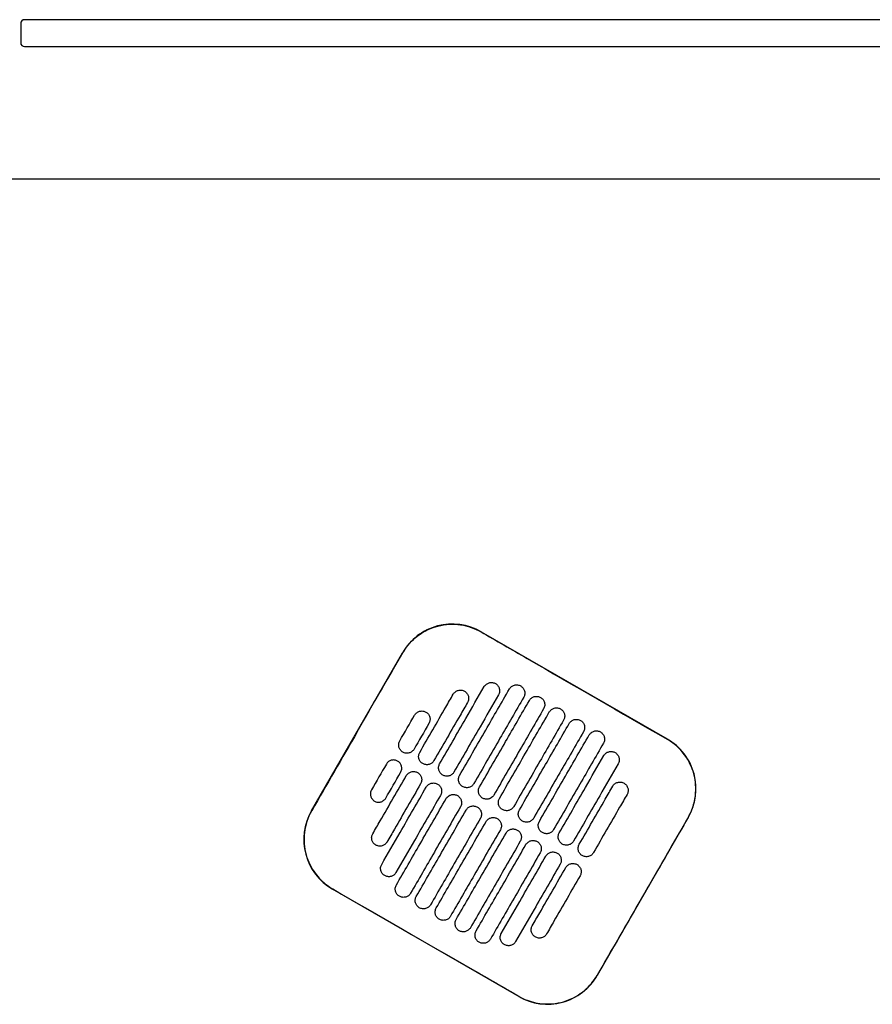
# Model space of a CAD drawing. Header units: metres. Extents: x 15.2 to 54.2, y -39.7 to 1.1.
# Tile 77 of 256: x 25.341 to 25.785, y -30.301 to -29.788. Entities that reach past the tile are written whole.
import ezdxf

# ---------------------------------------------------------------- set-up
doc = ezdxf.new("R2010")
doc.units = ezdxf.units.M
doc.header["$MEASUREMENT"] = 0
doc.layers.add('2D', color=252, linetype='Continuous')

# ---------------------------------------------------------------- blocks, each defined once
blk = doc.blocks.new('2D_QYOS_200')
for p, q in [((0.58098, 0.00122), (0.58098, -0.00878)), ((1.46698, 0.00322), (0.58298, 0.00322)), ((0.58298, -0.01078), (1.46698, -0.01078)), ((1.97049, -0.08), (0.0795, -0.08)), ((0.82105, -0.31597), (0.91807, -0.37192)), ((0.73261, -0.40926), (0.78008, -0.32697)), ((0.92907, -0.4129), (0.88161, -0.49519)), ((0.84064, -0.50619), (0.74361, -0.45024))]:
    blk.add_line(p, q)
for centre, radius, start, end in [((0.58298, 0.00122), 0.002, 90, 180), ((0.58298, -0.00878), 0.002, 180, 270), ((0.80606, -0.34196), 0.03, 60.027, 150.027), ((0.90308, -0.39791), 0.03, 330.027, 60.027), ((0.7586, -0.42425), 0.03, 150.027, 240.027), ((0.85562, -0.48021), 0.03, 240.027, 330.027)]:
    blk.add_arc(centre, radius, start, end)
for points, knots in [([(0.78017, -0.32702), (0.78055, -0.32636), (0.78096, -0.32572), (0.78339, -0.32215), (0.78591, -0.3196), (0.79176, -0.31546), (0.79505, -0.31393), (0.80241, -0.31202), (0.80643, -0.3118), (0.81412, -0.31292), (0.81772, -0.31417), (0.821, -0.31606)], [-8.20809, -8.20809, -8.20809, -8.20809, -7.978943, -7.978943, -6.912231, -6.912231, -5.830065, -5.830065, -4.632711, -4.632711, -3.498654, -3.498654, -3.498654, -3.498654]), ([(0.821, -0.31606), (0.82889, -0.32062), (0.83709, -0.32535), (0.8694, -0.34399), (0.89371, -0.35801), (0.91802, -0.37202)], [-3.18138, -3.18138, -3.18138, -3.18138, -2.673929, -2.673929, -1.133377, -1.133377, -1.133377, -1.133377]), ([(0.75645, -0.36818), (0.75739, -0.36655), (0.75832, -0.36493), (0.76727, -0.34941), (0.77384, -0.33801), (0.78017, -0.32702)], [-12.071476, -12.071476, -12.071476, -12.071476, -11.509189, -11.509189, -6.696301, -6.696301, -6.696301, -6.696301]), ([(0.82266, -0.3446), (0.82291, -0.34417), (0.82327, -0.34371), (0.82422, -0.34299), (0.82472, -0.34275), (0.82579, -0.34245), (0.82637, -0.34241), (0.82756, -0.34257), (0.82811, -0.34278), (0.82853, -0.34303)], [-0.5514248, -0.5514248, -0.5514248, -0.5514248, -0.4031161, -0.4031161, -0.2776965, -0.2776965, -0.1471644, -0.1471644, 0, 0, 0, 0]), ([(0.82853, -0.34303), (0.82896, -0.34327), (0.82942, -0.34364), (0.83015, -0.34459), (0.83039, -0.34509), (0.83068, -0.34616), (0.83073, -0.34673), (0.83057, -0.34792), (0.83036, -0.34847), (0.83011, -0.34889)], [-0.5553003, -0.5553003, -0.5553003, -0.5553003, -0.4045497, -0.4045497, -0.2782639, -0.2782639, -0.1472208, -0.1472208, 0, 0, 0, 0]), ([(0.83581, -0.34583), (0.83605, -0.34541), (0.83642, -0.34494), (0.83737, -0.34422), (0.83786, -0.34398), (0.83893, -0.34368), (0.83951, -0.34364), (0.84071, -0.3438), (0.84125, -0.34401), (0.84168, -0.34426)], [-0.5514378, -0.5514378, -0.5514378, -0.5514378, -0.4031217, -0.4031217, -0.2776979, -0.2776979, -0.1471642, -0.1471642, 0, 0, 0, 0]), ([(0.78903, -0.37889), (0.79357, -0.37102), (0.79811, -0.36315), (0.80394, -0.35304), (0.80523, -0.3508), (0.80652, -0.34856)], [0.699452, 0.699452, 0.699452, 0.699452, 3.425217, 3.425217, 4.200582, 4.200582, 4.200582, 4.200582]), ([(0.79943, -0.38489), (0.80397, -0.37702), (0.80851, -0.36915), (0.81625, -0.35572), (0.81946, -0.35016), (0.82266, -0.3446)], [0.699452, 0.699452, 0.699452, 0.699452, 3.42526, 3.42526, 5.350619, 5.350619, 5.350619, 5.350619]), ([(0.80652, -0.34856), (0.80677, -0.34814), (0.80713, -0.34768), (0.80808, -0.34696), (0.80858, -0.34671), (0.80965, -0.34642), (0.81023, -0.34638), (0.81142, -0.34653), (0.81197, -0.34675), (0.81239, -0.34699)], [-0.5513875, -0.5513875, -0.5513875, -0.5513875, -0.4031047, -0.4031047, -0.2776919, -0.2776919, -0.1471638, -0.1471638, 0, 0, 0, 0]), ([(0.83011, -0.34889), (0.82691, -0.35445), (0.8237, -0.36001), (0.81596, -0.37344), (0.81142, -0.38131), (0.80688, -0.38918)], [1.499949, 1.499949, 1.499949, 1.499949, 3.425284, 3.425284, 6.151116, 6.151116, 6.151116, 6.151116]), ([(0.80982, -0.39088), (0.81436, -0.38301), (0.8189, -0.37514), (0.82756, -0.36012), (0.83168, -0.35298), (0.83581, -0.34583)], [0.699452, 0.699452, 0.699452, 0.699452, 3.425292, 3.425292, 5.900643, 5.900643, 5.900643, 5.900643]), ([(0.81239, -0.34699), (0.81282, -0.34724), (0.81328, -0.3476), (0.81401, -0.34856), (0.81425, -0.34906), (0.81454, -0.35013), (0.81458, -0.3507), (0.81443, -0.35189), (0.81422, -0.35244), (0.81397, -0.35286)], [-0.5553353, -0.5553353, -0.5553353, -0.5553353, -0.4045593, -0.4045593, -0.278267, -0.278267, -0.1472205, -0.1472205, 0, 0, 0, 0]), ([(0.84168, -0.34426), (0.8421, -0.3445), (0.84257, -0.34487), (0.84329, -0.34582), (0.84353, -0.34632), (0.84383, -0.34739), (0.84387, -0.34796), (0.84372, -0.34916), (0.8435, -0.3497), (0.84326, -0.35012)], [-0.5552876, -0.5552876, -0.5552876, -0.5552876, -0.4045446, -0.4045446, -0.2782629, -0.2782629, -0.1472212, -0.1472212, 0, 0, 0, 0]), ([(0.81397, -0.35286), (0.81268, -0.3551), (0.81139, -0.35734), (0.80556, -0.36745), (0.80102, -0.37532), (0.79648, -0.38319)], [2.649916, 2.649916, 2.649916, 2.649916, 3.425249, 3.425249, 6.151046, 6.151046, 6.151046, 6.151046]), ([(0.84326, -0.35012), (0.83913, -0.35727), (0.83501, -0.36442), (0.82635, -0.37944), (0.82181, -0.38731), (0.81727, -0.39518)], [0.949973, 0.949973, 0.949973, 0.949973, 3.425307, 3.425307, 6.151164, 6.151164, 6.151164, 6.151164]), ([(0.82022, -0.39688), (0.82476, -0.38901), (0.8293, -0.38114), (0.83796, -0.36612), (0.84208, -0.35897), (0.8462, -0.35182)], [0.699452, 0.699452, 0.699452, 0.699452, 3.425313, 3.425313, 5.900643, 5.900643, 5.900643, 5.900643]), ([(0.8462, -0.35182), (0.84645, -0.3514), (0.84681, -0.35094), (0.84776, -0.35022), (0.84826, -0.34997), (0.84933, -0.34968), (0.84991, -0.34964), (0.8511, -0.34979), (0.85165, -0.35001), (0.85207, -0.35025)], [-0.5514274, -0.5514274, -0.5514274, -0.5514274, -0.4031209, -0.4031209, -0.2776962, -0.2776962, -0.1471634, -0.1471634, 0, 0, 0, 0]), ([(0.85207, -0.35025), (0.85249, -0.3505), (0.85296, -0.35086), (0.85368, -0.35182), (0.85393, -0.35231), (0.85422, -0.35339), (0.85426, -0.35396), (0.85411, -0.35515), (0.8539, -0.35569), (0.85365, -0.35612)], [-0.5552953, -0.5552953, -0.5552953, -0.5552953, -0.4045437, -0.4045437, -0.2782634, -0.2782634, -0.1472215, -0.1472215, 0, 0, 0, 0]), ([(0.78639, -0.35946), (0.78663, -0.35904), (0.787, -0.35858), (0.78794, -0.35786), (0.78844, -0.35761), (0.78951, -0.35732), (0.79009, -0.35728), (0.79129, -0.35743), (0.79183, -0.35764), (0.79226, -0.35789)], [-0.5513269, -0.5513269, -0.5513269, -0.5513269, -0.4030891, -0.4030891, -0.2776846, -0.2776846, -0.1471626, -0.1471626, 0, 0, 0, 0]), ([(0.79226, -0.35789), (0.79268, -0.35813), (0.79315, -0.3585), (0.79387, -0.35946), (0.79411, -0.35995), (0.79441, -0.36102), (0.79445, -0.3616), (0.79429, -0.36279), (0.79408, -0.36333), (0.79384, -0.36376)], [-0.5553938, -0.5553938, -0.5553938, -0.5553938, -0.4045733, -0.4045733, -0.2782728, -0.2782728, -0.147221, -0.147221, 0, 0, 0, 0]), ([(0.85365, -0.35612), (0.84953, -0.36327), (0.84541, -0.37041), (0.83675, -0.38543), (0.83221, -0.3933), (0.82767, -0.40117)], [0.949998, 0.949998, 0.949998, 0.949998, 3.42532, 3.42532, 6.151189, 6.151189, 6.151189, 6.151189]), ([(0.83061, -0.40287), (0.83515, -0.395), (0.83969, -0.38713), (0.84835, -0.37211), (0.85247, -0.36497), (0.8566, -0.35782)], [0.699452, 0.699452, 0.699452, 0.699452, 3.425322, 3.425322, 5.900643, 5.900643, 5.900643, 5.900643]), ([(0.8566, -0.35782), (0.85684, -0.3574), (0.85721, -0.35693), (0.85816, -0.35621), (0.85865, -0.35597), (0.85972, -0.35567), (0.8603, -0.35563), (0.8615, -0.35579), (0.86204, -0.356), (0.86247, -0.35625)], [-0.5514139, -0.5514139, -0.5514139, -0.5514139, -0.4031194, -0.4031194, -0.2776944, -0.2776944, -0.1471626, -0.1471626, 0, 0, 0, 0]), ([(0.86247, -0.35625), (0.86289, -0.35649), (0.86336, -0.35686), (0.86408, -0.35781), (0.86432, -0.35831), (0.86462, -0.35938), (0.86466, -0.35995), (0.86451, -0.36115), (0.86429, -0.36169), (0.86405, -0.36211)], [-0.5553076, -0.5553076, -0.5553076, -0.5553076, -0.4045445, -0.4045445, -0.2782646, -0.2782646, -0.1472219, -0.1472219, 0, 0, 0, 0]), ([(0.86405, -0.36211), (0.85992, -0.36926), (0.8558, -0.37641), (0.84714, -0.39143), (0.8426, -0.3993), (0.83806, -0.40717)], [0.950001, 0.950001, 0.950001, 0.950001, 3.425322, 3.425322, 6.151192, 6.151192, 6.151192, 6.151192]), ([(0.84101, -0.40887), (0.84555, -0.401), (0.85009, -0.39313), (0.85875, -0.37811), (0.86287, -0.37096), (0.86699, -0.36381)], [0.699452, 0.699452, 0.699452, 0.699452, 3.425321, 3.425321, 5.900643, 5.900643, 5.900643, 5.900643]), ([(0.86699, -0.36381), (0.86724, -0.36339), (0.8676, -0.36293), (0.86855, -0.36221), (0.86905, -0.36196), (0.87012, -0.36167), (0.8707, -0.36163), (0.87189, -0.36178), (0.87244, -0.362), (0.87286, -0.36224)], [-0.551397, -0.551397, -0.551397, -0.551397, -0.4031173, -0.4031173, -0.2776925, -0.2776925, -0.1471621, -0.1471621, 0, 0, 0, 0]), ([(0.87286, -0.36224), (0.87328, -0.36249), (0.87375, -0.36285), (0.87447, -0.36381), (0.87472, -0.3643), (0.87501, -0.36538), (0.87505, -0.36595), (0.8749, -0.36714), (0.87469, -0.36769), (0.87444, -0.36811)], [-0.5553245, -0.5553245, -0.5553245, -0.5553245, -0.4045471, -0.4045471, -0.2782667, -0.2782667, -0.1472226, -0.1472226, 0, 0, 0, 0]), ([(0.87444, -0.36811), (0.87032, -0.37526), (0.8662, -0.3824), (0.85754, -0.39742), (0.853, -0.40529), (0.84846, -0.41317)], [0.949982, 0.949982, 0.949982, 0.949982, 3.425312, 3.425312, 6.151173, 6.151173, 6.151173, 6.151173]), ([(0.87739, -0.36981), (0.87763, -0.36939), (0.878, -0.36892), (0.87895, -0.3682), (0.87944, -0.36796), (0.88051, -0.36766), (0.88109, -0.36762), (0.88229, -0.36778), (0.88283, -0.36799), (0.88326, -0.36824)], [-0.551377, -0.551377, -0.551377, -0.551377, -0.4031143, -0.4031143, -0.2776905, -0.2776905, -0.1471617, -0.1471617, 0, 0, 0, 0]), ([(0.88326, -0.36824), (0.88368, -0.36848), (0.88415, -0.36885), (0.88487, -0.3698), (0.88511, -0.3703), (0.88541, -0.37137), (0.88545, -0.37194), (0.8853, -0.37314), (0.88508, -0.37368), (0.88484, -0.37411)], [-0.5553462, -0.5553462, -0.5553462, -0.5553462, -0.4045514, -0.4045514, -0.2782696, -0.2782696, -0.1472236, -0.1472236, 0, 0, 0, 0]), ([(0.78022, -0.37877), (0.77979, -0.37852), (0.77933, -0.37816), (0.7786, -0.3772), (0.77836, -0.3767), (0.77807, -0.37563), (0.77803, -0.37506), (0.77818, -0.37387), (0.77839, -0.37332), (0.77864, -0.3729)], [-0.5554178, -0.5554178, -0.5554178, -0.5554178, -0.4045751, -0.4045751, -0.2782741, -0.2782741, -0.1472211, -0.1472211, 0, 0, 0, 0]), ([(0.8514, -0.41486), (0.85594, -0.40699), (0.86048, -0.39912), (0.86914, -0.3841), (0.87327, -0.37696), (0.87739, -0.36981)], [0.699452, 0.699452, 0.699452, 0.699452, 3.425308, 3.425308, 5.900643, 5.900643, 5.900643, 5.900643]), ([(0.88484, -0.37411), (0.88071, -0.38125), (0.87659, -0.3884), (0.86793, -0.40342), (0.86339, -0.41129), (0.85885, -0.41916)], [0.949941, 0.949941, 0.949941, 0.949941, 3.425291, 3.425291, 6.151132, 6.151132, 6.151132, 6.151132]), ([(0.92898, -0.41284), (0.92972, -0.41156), (0.93036, -0.41023), (0.93183, -0.40648), (0.93246, -0.40401), (0.93276, -0.40148), (0.93322, -0.39768), (0.93295, -0.39383), (0.93095, -0.38644), (0.92926, -0.38298), (0.92464, -0.37684), (0.92174, -0.37423), (0.91829, -0.37217), (0.91815, -0.3721), (0.91802, -0.37202)], [17.619777, 17.619777, 17.619777, 17.619777, 18.064718, 18.064718, 18.827754, 18.827754, 18.827754, 19.97637, 19.97637, 21.122539, 21.122539, 22.281306, 22.281306, 22.328075, 22.328075, 22.328075, 22.328075]), ([(0.78609, -0.37719), (0.78584, -0.37762), (0.78548, -0.37808), (0.78453, -0.3788), (0.78403, -0.37905), (0.78296, -0.37934), (0.78238, -0.37938), (0.78119, -0.37923), (0.78064, -0.37901), (0.78022, -0.37877)], [-0.5512937, -0.5512937, -0.5512937, -0.5512937, -0.403082, -0.403082, -0.27768, -0.27768, -0.1471612, -0.1471612, 0, 0, 0, 0]), ([(0.79061, -0.38476), (0.79019, -0.38452), (0.78972, -0.38415), (0.789, -0.3832), (0.78875, -0.3827), (0.78846, -0.38163), (0.78842, -0.38105), (0.78857, -0.37986), (0.78879, -0.37932), (0.78903, -0.37889)], [-0.5553983, -0.5553983, -0.5553983, -0.5553983, -0.4045681, -0.4045681, -0.278271, -0.278271, -0.1472202, -0.1472202, 0, 0, 0, 0]), ([(0.88503, -0.38057), (0.88528, -0.38015), (0.88564, -0.37968), (0.88659, -0.37896), (0.88709, -0.37872), (0.88816, -0.37842), (0.88874, -0.37838), (0.88993, -0.37854), (0.89048, -0.37875), (0.8909, -0.379)], [-0.5513421, -0.5513421, -0.5513421, -0.5513421, -0.4031061, -0.4031061, -0.2776864, -0.2776864, -0.147161, -0.147161, 0, 0, 0, 0]), ([(0.8909, -0.379), (0.89133, -0.37924), (0.89179, -0.37961), (0.89252, -0.38056), (0.89276, -0.38106), (0.89306, -0.38213), (0.8931, -0.3827), (0.89294, -0.3839), (0.89273, -0.38444), (0.89248, -0.38486)], [-0.5553798, -0.5553798, -0.5553798, -0.5553798, -0.4045588, -0.4045588, -0.278273, -0.278273, -0.147224, -0.147224, 0, 0, 0, 0]), ([(0.77752, -0.38344), (0.77709, -0.3832), (0.77655, -0.38298), (0.77535, -0.38283), (0.77478, -0.38287), (0.7737, -0.38317), (0.77321, -0.38341), (0.77226, -0.38413), (0.77189, -0.38459), (0.77165, -0.38502)], [0, 0, 0, 0, 0.1471605, 0.1471605, 0.2776781, 0.2776781, 0.4030803, 0.4030803, 0.5512777, 0.5512777, 0.5512777, 0.5512777]), ([(0.7791, -0.38931), (0.77934, -0.38889), (0.77956, -0.38834), (0.77971, -0.38715), (0.77967, -0.38658), (0.77938, -0.38551), (0.77913, -0.38501), (0.77841, -0.38406), (0.77794, -0.38369), (0.77752, -0.38344)], [0, 0, 0, 0, 0.1472222, 0.1472222, 0.2782773, 0.2782773, 0.4045795, 0.4045795, 0.5554397, 0.5554397, 0.5554397, 0.5554397]), ([(0.79648, -0.38319), (0.79624, -0.38361), (0.79587, -0.38408), (0.79492, -0.38479), (0.79443, -0.38504), (0.79335, -0.38533), (0.79278, -0.38538), (0.79158, -0.38522), (0.79104, -0.38501), (0.79061, -0.38476)], [-0.5513071, -0.5513071, -0.5513071, -0.5513071, -0.4030846, -0.4030846, -0.2776802, -0.2776802, -0.1471604, -0.1471604, 0, 0, 0, 0]), ([(0.80101, -0.39076), (0.80058, -0.39051), (0.80012, -0.39015), (0.79939, -0.38919), (0.79915, -0.38869), (0.79886, -0.38762), (0.79882, -0.38705), (0.79897, -0.38586), (0.79918, -0.38531), (0.79943, -0.38489)], [-0.5553838, -0.5553838, -0.5553838, -0.5553838, -0.4045626, -0.4045626, -0.2782686, -0.2782686, -0.1472195, -0.1472195, 0, 0, 0, 0]), ([(0.8618, -0.42086), (0.86634, -0.41299), (0.87088, -0.40512), (0.87862, -0.39169), (0.88183, -0.38613), (0.88503, -0.38057)], [0.699452, 0.699452, 0.699452, 0.699452, 3.425284, 3.425284, 5.350619, 5.350619, 5.350619, 5.350619]), ([(0.89248, -0.38486), (0.88928, -0.39042), (0.88607, -0.39598), (0.87833, -0.40941), (0.87379, -0.41728), (0.86925, -0.42516)], [1.499901, 1.499901, 1.499901, 1.499901, 3.42526, 3.42526, 6.151068, 6.151068, 6.151068, 6.151068]), ([(0.78204, -0.39101), (0.78229, -0.39059), (0.78265, -0.39013), (0.7836, -0.38941), (0.7841, -0.38916), (0.78517, -0.38887), (0.78575, -0.38883), (0.78694, -0.38898), (0.78749, -0.38919), (0.78791, -0.38944)], [-0.5512944, -0.5512944, -0.5512944, -0.5512944, -0.4030833, -0.4030833, -0.2776787, -0.2776787, -0.1471599, -0.1471599, 0, 0, 0, 0]), ([(0.78791, -0.38944), (0.78834, -0.38968), (0.7888, -0.39005), (0.78953, -0.39101), (0.78977, -0.3915), (0.79006, -0.39257), (0.7901, -0.39315), (0.78995, -0.39434), (0.78974, -0.39488), (0.78949, -0.39531)], [-0.5554159, -0.5554159, -0.5554159, -0.5554159, -0.4045716, -0.4045716, -0.2782736, -0.2782736, -0.1472211, -0.1472211, 0, 0, 0, 0]), ([(0.80688, -0.38918), (0.80663, -0.38961), (0.80627, -0.39007), (0.80532, -0.39079), (0.80482, -0.39104), (0.80375, -0.39133), (0.80317, -0.39137), (0.80198, -0.39122), (0.80143, -0.391), (0.80101, -0.39076)], [-0.5513171, -0.5513171, -0.5513171, -0.5513171, -0.4030867, -0.4030867, -0.2776803, -0.2776803, -0.1471597, -0.1471597, 0, 0, 0, 0]), ([(0.76455, -0.42134), (0.76584, -0.4191), (0.76713, -0.41686), (0.77296, -0.40675), (0.7775, -0.39888), (0.78204, -0.39101)], [2.649852, 2.649852, 2.649852, 2.649852, 3.425217, 3.425217, 6.150983, 6.150983, 6.150983, 6.150983]), ([(0.78949, -0.39531), (0.78495, -0.40318), (0.78041, -0.41105), (0.77458, -0.42116), (0.77329, -0.4234), (0.772, -0.42564)], [0.699452, 0.699452, 0.699452, 0.699452, 3.425249, 3.425249, 4.200582, 4.200582, 4.200582, 4.200582]), ([(0.79244, -0.39701), (0.79268, -0.39658), (0.79305, -0.39612), (0.794, -0.3954), (0.79449, -0.39516), (0.79557, -0.39486), (0.79614, -0.39482), (0.79734, -0.39497), (0.79788, -0.39519), (0.79831, -0.39543)], [-0.5513075, -0.5513075, -0.5513075, -0.5513075, -0.4030857, -0.4030857, -0.2776792, -0.2776792, -0.1471593, -0.1471593, 0, 0, 0, 0]), ([(0.8114, -0.39675), (0.81098, -0.39651), (0.81051, -0.39614), (0.80979, -0.39519), (0.80954, -0.39469), (0.80925, -0.39362), (0.80921, -0.39304), (0.80936, -0.39185), (0.80958, -0.39131), (0.80982, -0.39088)], [-0.5553742, -0.5553742, -0.5553742, -0.5553742, -0.4045587, -0.4045587, -0.278267, -0.278267, -0.1472191, -0.1472191, 0, 0, 0, 0]), ([(0.81727, -0.39518), (0.81703, -0.3956), (0.81666, -0.39607), (0.81571, -0.39679), (0.81522, -0.39703), (0.81414, -0.39733), (0.81357, -0.39737), (0.81237, -0.39721), (0.81183, -0.397), (0.8114, -0.39675)], [-0.5513237, -0.5513237, -0.5513237, -0.5513237, -0.4030882, -0.4030882, -0.2776804, -0.2776804, -0.1471592, -0.1471592, 0, 0, 0, 0]), ([(0.88968, -0.39653), (0.88993, -0.3961), (0.89029, -0.39564), (0.89124, -0.39492), (0.89174, -0.39467), (0.89281, -0.39438), (0.89339, -0.39434), (0.89458, -0.39449), (0.89513, -0.39471), (0.89555, -0.39495)], [-0.5513007, -0.5513007, -0.5513007, -0.5513007, -0.4030941, -0.4030941, -0.2776814, -0.2776814, -0.1471603, -0.1471603, 0, 0, 0, 0]), ([(0.89555, -0.39495), (0.89598, -0.3952), (0.89644, -0.39556), (0.89717, -0.39652), (0.89741, -0.39702), (0.89771, -0.39809), (0.89775, -0.39866), (0.89759, -0.39985), (0.89738, -0.4004), (0.89713, -0.40082)], [-0.5554179, -0.5554179, -0.5554179, -0.5554179, -0.4045683, -0.4045683, -0.2782761, -0.2782761, -0.1472238, -0.1472238, 0, 0, 0, 0]), ([(0.7639, -0.39845), (0.76365, -0.39888), (0.76344, -0.39942), (0.76329, -0.40061), (0.76333, -0.40119), (0.76362, -0.40226), (0.76387, -0.40276), (0.76459, -0.40371), (0.76506, -0.40408), (0.76548, -0.40432)], [0, 0, 0, 0, 0.147223, 0.147223, 0.2782783, 0.2782783, 0.4045781, 0.4045781, 0.5554474, 0.5554474, 0.5554474, 0.5554474]), ([(0.7692, -0.4373), (0.77241, -0.43174), (0.77561, -0.42618), (0.78336, -0.41275), (0.7879, -0.40488), (0.79244, -0.39701)], [1.499901, 1.499901, 1.499901, 1.499901, 3.42526, 3.42526, 6.151068, 6.151068, 6.151068, 6.151068]), ([(0.79831, -0.39543), (0.79873, -0.39568), (0.7992, -0.39605), (0.79992, -0.397), (0.80017, -0.3975), (0.80046, -0.39857), (0.8005, -0.39914), (0.80035, -0.40033), (0.80013, -0.40088), (0.79989, -0.4013)], [-0.555397, -0.555397, -0.555397, -0.555397, -0.4045652, -0.4045652, -0.2782705, -0.2782705, -0.1472202, -0.1472202, 0, 0, 0, 0]), ([(0.8218, -0.40275), (0.82137, -0.4025), (0.82091, -0.40214), (0.82018, -0.40118), (0.81994, -0.40068), (0.81965, -0.39961), (0.81961, -0.39904), (0.81976, -0.39785), (0.81997, -0.3973), (0.82022, -0.39688)], [-0.5553693, -0.5553693, -0.5553693, -0.5553693, -0.4045566, -0.4045566, -0.2782661, -0.2782661, -0.1472189, -0.1472189, 0, 0, 0, 0]), ([(0.87219, -0.42685), (0.87673, -0.41898), (0.88127, -0.41111), (0.8871, -0.401), (0.88839, -0.39876), (0.88968, -0.39653)], [0.699452, 0.699452, 0.699452, 0.699452, 3.425249, 3.425249, 4.200582, 4.200582, 4.200582, 4.200582]), ([(0.76548, -0.40432), (0.7659, -0.40457), (0.76645, -0.40478), (0.76765, -0.40493), (0.76822, -0.40489), (0.76929, -0.4046), (0.76979, -0.40435), (0.77074, -0.40363), (0.7711, -0.40317), (0.77135, -0.40275)], [0, 0, 0, 0, 0.1471602, 0.1471602, 0.2776775, 0.2776775, 0.4030818, 0.4030818, 0.5512681, 0.5512681, 0.5512681, 0.5512681]), ([(0.79989, -0.4013), (0.79535, -0.40917), (0.79081, -0.41704), (0.78306, -0.43047), (0.77986, -0.43603), (0.77665, -0.44159)], [0.699452, 0.699452, 0.699452, 0.699452, 3.425284, 3.425284, 5.350619, 5.350619, 5.350619, 5.350619]), ([(0.77685, -0.44806), (0.78097, -0.44091), (0.78509, -0.43376), (0.79375, -0.41874), (0.79829, -0.41087), (0.80283, -0.403)], [0.949941, 0.949941, 0.949941, 0.949941, 3.425292, 3.425292, 6.151132, 6.151132, 6.151132, 6.151132]), ([(0.80283, -0.403), (0.80308, -0.40258), (0.80344, -0.40212), (0.80439, -0.4014), (0.80489, -0.40115), (0.80596, -0.40086), (0.80654, -0.40082), (0.80773, -0.40097), (0.80828, -0.40118), (0.8087, -0.40143)], [-0.5513173, -0.5513173, -0.5513173, -0.5513173, -0.4030875, -0.4030875, -0.2776797, -0.2776797, -0.147159, -0.147159, 0, 0, 0, 0]), ([(0.8087, -0.40143), (0.80913, -0.40167), (0.80959, -0.40204), (0.81032, -0.403), (0.81056, -0.40349), (0.81085, -0.40456), (0.8109, -0.40514), (0.81074, -0.40633), (0.81053, -0.40687), (0.81028, -0.4073)], [-0.555383, -0.555383, -0.555383, -0.555383, -0.4045604, -0.4045604, -0.2782682, -0.2782682, -0.1472195, -0.1472195, 0, 0, 0, 0]), ([(0.82767, -0.40117), (0.82742, -0.4016), (0.82706, -0.40206), (0.82611, -0.40278), (0.82561, -0.40303), (0.82454, -0.40332), (0.82396, -0.40336), (0.82277, -0.40321), (0.82222, -0.40299), (0.8218, -0.40275)], [-0.551327, -0.551327, -0.551327, -0.551327, -0.403089, -0.403089, -0.2776804, -0.2776804, -0.1471589, -0.1471589, 0, 0, 0, 0]), ([(0.83219, -0.40874), (0.83177, -0.4085), (0.8313, -0.40813), (0.83058, -0.40718), (0.83034, -0.40668), (0.83004, -0.40561), (0.83, -0.40503), (0.83015, -0.40384), (0.83037, -0.4033), (0.83061, -0.40287)], [-0.5553691, -0.5553691, -0.5553691, -0.5553691, -0.4045561, -0.4045561, -0.278266, -0.278266, -0.1472189, -0.1472189, 0, 0, 0, 0]), ([(0.89713, -0.40082), (0.89584, -0.40306), (0.89455, -0.4053), (0.88872, -0.41541), (0.88418, -0.42328), (0.87964, -0.43115)], [2.649852, 2.649852, 2.649852, 2.649852, 3.425217, 3.425217, 6.150982, 6.150982, 6.150982, 6.150982]), ([(0.73271, -0.40932), (0.73268, -0.40938), (0.73264, -0.40944), (0.73065, -0.41294), (0.7294, -0.41673), (0.72845, -0.42458), (0.72876, -0.42856), (0.7308, -0.43581), (0.73239, -0.43907), (0.73627, -0.44435), (0.73838, -0.44646), (0.74169, -0.44893), (0.74266, -0.44956), (0.74367, -0.45014)], [8.273299, 8.273299, 8.273299, 8.273299, 8.293543, 8.293543, 9.48086, 9.48086, 10.665623, 10.665623, 11.74288, 11.74288, 12.632334, 12.632334, 12.981673, 12.981673, 12.981673, 12.981673]), ([(0.81028, -0.4073), (0.80574, -0.41517), (0.8012, -0.42304), (0.79254, -0.43806), (0.78842, -0.44521), (0.7843, -0.45235)], [0.699452, 0.699452, 0.699452, 0.699452, 3.425308, 3.425308, 5.900643, 5.900643, 5.900643, 5.900643]), ([(0.78724, -0.45405), (0.79137, -0.4469), (0.79549, -0.43976), (0.80415, -0.42474), (0.80869, -0.41687), (0.81323, -0.409)], [0.949982, 0.949982, 0.949982, 0.949982, 3.425312, 3.425312, 6.151173, 6.151173, 6.151173, 6.151173]), ([(0.81323, -0.409), (0.81347, -0.40857), (0.81384, -0.40811), (0.81479, -0.40739), (0.81528, -0.40715), (0.81636, -0.40685), (0.81693, -0.40681), (0.81813, -0.40696), (0.81867, -0.40718), (0.8191, -0.40742)], [-0.5513238, -0.5513238, -0.5513238, -0.5513238, -0.4030887, -0.4030887, -0.27768, -0.27768, -0.1471588, -0.1471588, 0, 0, 0, 0]), ([(0.8191, -0.40742), (0.81952, -0.40767), (0.81999, -0.40804), (0.82071, -0.40899), (0.82096, -0.40949), (0.82125, -0.41056), (0.82129, -0.41113), (0.82114, -0.41232), (0.82092, -0.41287), (0.82068, -0.41329)], [-0.5553737, -0.5553737, -0.5553737, -0.5553737, -0.4045574, -0.4045574, -0.2782667, -0.2782667, -0.1472191, -0.1472191, 0, 0, 0, 0]), ([(0.83806, -0.40717), (0.83782, -0.40759), (0.83745, -0.40806), (0.8365, -0.40878), (0.83601, -0.40902), (0.83493, -0.40932), (0.83436, -0.40936), (0.83316, -0.4092), (0.83262, -0.40899), (0.83219, -0.40874)], [-0.551327, -0.551327, -0.551327, -0.551327, -0.4030892, -0.4030892, -0.2776802, -0.2776802, -0.1471588, -0.1471588, 0, 0, 0, 0]), ([(0.84259, -0.41474), (0.84216, -0.41449), (0.8417, -0.41413), (0.84098, -0.41317), (0.84073, -0.41267), (0.84044, -0.4116), (0.8404, -0.41103), (0.84055, -0.40984), (0.84076, -0.40929), (0.84101, -0.40887)], [-0.5553737, -0.5553737, -0.5553737, -0.5553737, -0.4045574, -0.4045574, -0.2782667, -0.2782667, -0.1472191, -0.1472191, 0, 0, 0, 0]), ([(0.82068, -0.41329), (0.81614, -0.42116), (0.8116, -0.42904), (0.80294, -0.44405), (0.79882, -0.4512), (0.79469, -0.45835)], [0.699452, 0.699452, 0.699452, 0.699452, 3.425321, 3.425321, 5.900643, 5.900643, 5.900643, 5.900643]), ([(0.79764, -0.46005), (0.80176, -0.4529), (0.80588, -0.44575), (0.81455, -0.43073), (0.81908, -0.42286), (0.82362, -0.41499)], [0.950001, 0.950001, 0.950001, 0.950001, 3.425322, 3.425322, 6.151192, 6.151192, 6.151192, 6.151192]), ([(0.82362, -0.41499), (0.82387, -0.41457), (0.82423, -0.41411), (0.82518, -0.41339), (0.82568, -0.41314), (0.82675, -0.41285), (0.82733, -0.41281), (0.82852, -0.41296), (0.82907, -0.41317), (0.82949, -0.41342)], [-0.551327, -0.551327, -0.551327, -0.551327, -0.4030892, -0.4030892, -0.2776802, -0.2776802, -0.1471588, -0.1471588, 0, 0, 0, 0]), ([(0.82949, -0.41342), (0.82992, -0.41366), (0.83038, -0.41403), (0.83111, -0.41499), (0.83135, -0.41548), (0.83164, -0.41655), (0.83169, -0.41713), (0.83153, -0.41832), (0.83132, -0.41886), (0.83107, -0.41929)], [-0.5553691, -0.5553691, -0.5553691, -0.5553691, -0.4045561, -0.4045561, -0.278266, -0.278266, -0.1472189, -0.1472189, 0, 0, 0, 0]), ([(0.84846, -0.41317), (0.84821, -0.41359), (0.84785, -0.41405), (0.8469, -0.41477), (0.8464, -0.41502), (0.84533, -0.41531), (0.84475, -0.41535), (0.84356, -0.4152), (0.84301, -0.41498), (0.84259, -0.41474)], [-0.5513238, -0.5513238, -0.5513238, -0.5513238, -0.4030887, -0.4030887, -0.27768, -0.27768, -0.1471588, -0.1471588, 0, 0, 0, 0]), ([(0.85298, -0.42073), (0.85256, -0.42049), (0.85209, -0.42012), (0.85137, -0.41917), (0.85113, -0.41867), (0.85083, -0.4176), (0.85079, -0.41702), (0.85094, -0.41583), (0.85116, -0.41529), (0.8514, -0.41486)], [-0.555383, -0.555383, -0.555383, -0.555383, -0.4045605, -0.4045605, -0.2782682, -0.2782682, -0.1472195, -0.1472195, 0, 0, 0, 0]), ([(0.92898, -0.41284), (0.92286, -0.42344), (0.9165, -0.43447), (0.90757, -0.44994), (0.90639, -0.45198), (0.90524, -0.45399)], [-21.78268, -21.78268, -21.78268, -21.78268, -17.142885, -17.142885, -16.423665, -16.423665, -16.423665, -16.423665]), ([(0.83107, -0.41929), (0.82653, -0.42716), (0.82199, -0.43503), (0.81333, -0.45005), (0.80921, -0.4572), (0.80509, -0.46434)], [0.699452, 0.699452, 0.699452, 0.699452, 3.425322, 3.425322, 5.900643, 5.900643, 5.900643, 5.900643]), ([(0.80803, -0.46604), (0.81216, -0.45889), (0.81628, -0.45175), (0.82494, -0.43673), (0.82948, -0.42886), (0.83402, -0.42099)], [0.949998, 0.949998, 0.949998, 0.949998, 3.42532, 3.42532, 6.151189, 6.151189, 6.151189, 6.151189]), ([(0.83402, -0.42099), (0.83426, -0.42056), (0.83463, -0.4201), (0.83558, -0.41938), (0.83607, -0.41914), (0.83715, -0.41884), (0.83772, -0.4188), (0.83892, -0.41895), (0.83946, -0.41917), (0.83989, -0.41941)], [-0.5513269, -0.5513269, -0.5513269, -0.5513269, -0.403089, -0.403089, -0.2776804, -0.2776804, -0.1471589, -0.1471589, 0, 0, 0, 0]), ([(0.83989, -0.41941), (0.84031, -0.41966), (0.84078, -0.42003), (0.8415, -0.42098), (0.84175, -0.42148), (0.84204, -0.42255), (0.84208, -0.42312), (0.84193, -0.42431), (0.84171, -0.42486), (0.84147, -0.42528)], [-0.5553693, -0.5553693, -0.5553693, -0.5553693, -0.4045566, -0.4045566, -0.2782661, -0.2782661, -0.1472189, -0.1472189, 0, 0, 0, 0]), ([(0.85885, -0.41916), (0.85861, -0.41958), (0.85824, -0.42005), (0.85729, -0.42077), (0.8568, -0.42101), (0.85573, -0.42131), (0.85515, -0.42135), (0.85395, -0.42119), (0.85341, -0.42098), (0.85298, -0.42073)], [-0.5513173, -0.5513173, -0.5513173, -0.5513173, -0.4030875, -0.4030875, -0.2776797, -0.2776797, -0.147159, -0.147159, 0, 0, 0, 0]), ([(0.86338, -0.42673), (0.86296, -0.42648), (0.86249, -0.42612), (0.86177, -0.42516), (0.86152, -0.42466), (0.86123, -0.42359), (0.86119, -0.42302), (0.86134, -0.42183), (0.86155, -0.42128), (0.8618, -0.42086)], [-0.5553971, -0.5553971, -0.5553971, -0.5553971, -0.4045652, -0.4045652, -0.2782705, -0.2782705, -0.1472202, -0.1472202, 0, 0, 0, 0]), ([(0.76613, -0.42721), (0.76571, -0.42696), (0.76524, -0.4266), (0.76452, -0.42564), (0.76427, -0.42515), (0.76398, -0.42407), (0.76394, -0.4235), (0.76409, -0.42231), (0.76431, -0.42177), (0.76455, -0.42134)], [-0.555418, -0.555418, -0.555418, -0.555418, -0.4045683, -0.4045683, -0.2782762, -0.2782762, -0.1472238, -0.1472238, 0, 0, 0, 0]), ([(0.772, -0.42564), (0.77176, -0.42606), (0.77139, -0.42652), (0.77044, -0.42724), (0.76995, -0.42749), (0.76887, -0.42778), (0.7683, -0.42782), (0.7671, -0.42767), (0.76656, -0.42745), (0.76613, -0.42721)], [-0.5513007, -0.5513007, -0.5513007, -0.5513007, -0.4030941, -0.4030941, -0.2776814, -0.2776814, -0.1471603, -0.1471603, 0, 0, 0, 0]), ([(0.84147, -0.42528), (0.83693, -0.43315), (0.83239, -0.44103), (0.82373, -0.45604), (0.81961, -0.46319), (0.81548, -0.47034)], [0.699452, 0.699452, 0.699452, 0.699452, 3.425313, 3.425313, 5.900643, 5.900643, 5.900643, 5.900643]), ([(0.84441, -0.42698), (0.84466, -0.42656), (0.84502, -0.4261), (0.84597, -0.42538), (0.84647, -0.42513), (0.84754, -0.42484), (0.84812, -0.4248), (0.84931, -0.42495), (0.84986, -0.42516), (0.85028, -0.42541)], [-0.5513236, -0.5513236, -0.5513236, -0.5513236, -0.4030881, -0.4030881, -0.2776804, -0.2776804, -0.1471592, -0.1471592, 0, 0, 0, 0]), ([(0.85028, -0.42541), (0.85071, -0.42565), (0.85117, -0.42602), (0.8519, -0.42698), (0.85214, -0.42747), (0.85244, -0.42854), (0.85248, -0.42912), (0.85232, -0.43031), (0.85211, -0.43085), (0.85186, -0.43128)], [-0.5553742, -0.5553742, -0.5553742, -0.5553742, -0.4045587, -0.4045587, -0.278267, -0.278267, -0.1472191, -0.1472191, 0, 0, 0, 0]), ([(0.86925, -0.42516), (0.869, -0.42558), (0.86864, -0.42604), (0.86769, -0.42676), (0.86719, -0.42701), (0.86612, -0.4273), (0.86554, -0.42734), (0.86435, -0.42719), (0.8638, -0.42697), (0.86338, -0.42673)], [-0.5513075, -0.5513075, -0.5513075, -0.5513075, -0.4030857, -0.4030857, -0.2776792, -0.2776792, -0.1471593, -0.1471593, 0, 0, 0, 0]), ([(0.81843, -0.47204), (0.82255, -0.46489), (0.82667, -0.45774), (0.83534, -0.44272), (0.83987, -0.43485), (0.84441, -0.42698)], [0.949972, 0.949972, 0.949972, 0.949972, 3.425307, 3.425307, 6.151164, 6.151164, 6.151164, 6.151164]), ([(0.85186, -0.43128), (0.84732, -0.43915), (0.84279, -0.44702), (0.83412, -0.46204), (0.83, -0.46919), (0.82588, -0.47633)], [0.699452, 0.699452, 0.699452, 0.699452, 3.425292, 3.425292, 5.900643, 5.900643, 5.900643, 5.900643]), ([(0.85481, -0.43298), (0.85505, -0.43255), (0.85542, -0.43209), (0.85637, -0.43137), (0.85686, -0.43113), (0.85794, -0.43083), (0.85851, -0.43079), (0.85971, -0.43094), (0.86025, -0.43116), (0.86068, -0.43141)], [-0.551317, -0.551317, -0.551317, -0.551317, -0.4030867, -0.4030867, -0.2776803, -0.2776803, -0.1471597, -0.1471597, 0, 0, 0, 0]), ([(0.87377, -0.43272), (0.87335, -0.43248), (0.87288, -0.43211), (0.87216, -0.43116), (0.87192, -0.43066), (0.87162, -0.42959), (0.87158, -0.42901), (0.87173, -0.42782), (0.87195, -0.42728), (0.87219, -0.42685)], [-0.555416, -0.555416, -0.555416, -0.555416, -0.4045716, -0.4045716, -0.2782736, -0.2782736, -0.1472211, -0.1472211, 0, 0, 0, 0]), ([(0.87964, -0.43115), (0.8794, -0.43157), (0.87903, -0.43204), (0.87808, -0.43276), (0.87759, -0.433), (0.87652, -0.4333), (0.87594, -0.43334), (0.87474, -0.43318), (0.8742, -0.43297), (0.87377, -0.43272)], [-0.5512944, -0.5512944, -0.5512944, -0.5512944, -0.4030833, -0.4030833, -0.2776787, -0.2776787, -0.1471599, -0.1471599, 0, 0, 0, 0]), ([(0.83157, -0.47327), (0.83478, -0.46771), (0.83799, -0.46215), (0.84573, -0.44872), (0.85027, -0.44085), (0.85481, -0.43298)], [1.499949, 1.499949, 1.499949, 1.499949, 3.425284, 3.425284, 6.151116, 6.151116, 6.151116, 6.151116]), ([(0.86068, -0.43141), (0.8611, -0.43165), (0.86157, -0.43202), (0.86229, -0.43297), (0.86254, -0.43347), (0.86283, -0.43454), (0.86287, -0.43511), (0.86272, -0.4363), (0.8625, -0.43685), (0.86226, -0.43727)], [-0.5553839, -0.5553839, -0.5553839, -0.5553839, -0.4045626, -0.4045626, -0.2782686, -0.2782686, -0.1472195, -0.1472195, 0, 0, 0, 0]), ([(0.77078, -0.44317), (0.77036, -0.44292), (0.76989, -0.44255), (0.76917, -0.4416), (0.76892, -0.4411), (0.76863, -0.44003), (0.76859, -0.43946), (0.76874, -0.43827), (0.76896, -0.43772), (0.7692, -0.4373)], [-0.55538, -0.55538, -0.55538, -0.55538, -0.4045589, -0.4045589, -0.278273, -0.278273, -0.147224, -0.147224, 0, 0, 0, 0]), ([(0.77665, -0.44159), (0.77641, -0.44202), (0.77604, -0.44248), (0.77509, -0.4432), (0.7746, -0.44344), (0.77352, -0.44374), (0.77295, -0.44378), (0.77175, -0.44363), (0.77121, -0.44341), (0.77078, -0.44317)], [-0.551342, -0.551342, -0.551342, -0.551342, -0.4031061, -0.4031061, -0.2776864, -0.2776864, -0.147161, -0.147161, 0, 0, 0, 0]), ([(0.86226, -0.43727), (0.85772, -0.44514), (0.85318, -0.45302), (0.84543, -0.46645), (0.84223, -0.472), (0.83902, -0.47756)], [0.699452, 0.699452, 0.699452, 0.699452, 3.42526, 3.42526, 5.350619, 5.350619, 5.350619, 5.350619]), ([(0.84771, -0.4693), (0.849, -0.46706), (0.8503, -0.46482), (0.85613, -0.45471), (0.86067, -0.44684), (0.8652, -0.43897)], [2.649916, 2.649916, 2.649916, 2.649916, 3.425249, 3.425249, 6.151046, 6.151046, 6.151046, 6.151046]), ([(0.8652, -0.43897), (0.86545, -0.43855), (0.86581, -0.43809), (0.86676, -0.43737), (0.86726, -0.43712), (0.86833, -0.43683), (0.86891, -0.43679), (0.8701, -0.43694), (0.87065, -0.43716), (0.87107, -0.4374)], [-0.551307, -0.551307, -0.551307, -0.551307, -0.4030846, -0.4030846, -0.2776802, -0.2776802, -0.1471604, -0.1471604, 0, 0, 0, 0]), ([(0.87107, -0.4374), (0.8715, -0.43764), (0.87196, -0.43801), (0.87269, -0.43897), (0.87293, -0.43946), (0.87323, -0.44053), (0.87327, -0.44111), (0.87311, -0.4423), (0.8729, -0.44284), (0.87265, -0.44327)], [-0.5553984, -0.5553984, -0.5553984, -0.5553984, -0.4045681, -0.4045681, -0.278271, -0.278271, -0.1472202, -0.1472202, 0, 0, 0, 0]), ([(0.87265, -0.44327), (0.86811, -0.45114), (0.86358, -0.45901), (0.85775, -0.46912), (0.85645, -0.47136), (0.85516, -0.4736)], [0.699452, 0.699452, 0.699452, 0.699452, 3.425217, 3.425217, 4.200582, 4.200582, 4.200582, 4.200582]), ([(0.74367, -0.45014), (0.76798, -0.46415), (0.79229, -0.47817), (0.82462, -0.49683), (0.83266, -0.50146), (0.84069, -0.5061)], [1.133412, 1.133412, 1.133412, 1.133412, 2.681586, 2.681586, 3.193366, 3.193366, 3.193366, 3.193366]), ([(0.77843, -0.45392), (0.77801, -0.45368), (0.77754, -0.45331), (0.77682, -0.45236), (0.77657, -0.45186), (0.77628, -0.45079), (0.77624, -0.45022), (0.77639, -0.44903), (0.7766, -0.44848), (0.77685, -0.44806)], [-0.5553464, -0.5553464, -0.5553464, -0.5553464, -0.4045515, -0.4045515, -0.2782697, -0.2782697, -0.1472236, -0.1472236, 0, 0, 0, 0]), ([(0.7843, -0.45235), (0.78406, -0.45278), (0.78369, -0.45324), (0.78274, -0.45396), (0.78224, -0.4542), (0.78117, -0.4545), (0.7806, -0.45454), (0.7794, -0.45439), (0.77885, -0.45417), (0.77843, -0.45392)], [-0.5513769, -0.5513769, -0.5513769, -0.5513769, -0.4031143, -0.4031143, -0.2776905, -0.2776905, -0.1471617, -0.1471617, 0, 0, 0, 0]), ([(0.78882, -0.45992), (0.7884, -0.45968), (0.78794, -0.45931), (0.78721, -0.45835), (0.78697, -0.45786), (0.78667, -0.45679), (0.78663, -0.45621), (0.78679, -0.45502), (0.787, -0.45448), (0.78724, -0.45405)], [-0.5553248, -0.5553248, -0.5553248, -0.5553248, -0.4045472, -0.4045472, -0.2782668, -0.2782668, -0.1472227, -0.1472227, 0, 0, 0, 0]), ([(0.79469, -0.45835), (0.79445, -0.45877), (0.79408, -0.45923), (0.79314, -0.45995), (0.79264, -0.4602), (0.79157, -0.46049), (0.79099, -0.46053), (0.7898, -0.46038), (0.78925, -0.46017), (0.78882, -0.45992)], [-0.5513969, -0.5513969, -0.5513969, -0.5513969, -0.4031172, -0.4031172, -0.2776925, -0.2776925, -0.1471621, -0.1471621, 0, 0, 0, 0]), ([(0.79922, -0.46592), (0.7988, -0.46567), (0.79833, -0.4653), (0.79761, -0.46435), (0.79736, -0.46385), (0.79707, -0.46278), (0.79703, -0.46221), (0.79718, -0.46102), (0.79739, -0.46047), (0.79764, -0.46005)], [-0.5553078, -0.5553078, -0.5553078, -0.5553078, -0.4045446, -0.4045446, -0.2782647, -0.2782647, -0.147222, -0.147222, 0, 0, 0, 0]), ([(0.80509, -0.46434), (0.80485, -0.46477), (0.80448, -0.46523), (0.80353, -0.46595), (0.80303, -0.46619), (0.80196, -0.46649), (0.80139, -0.46653), (0.80019, -0.46638), (0.79964, -0.46616), (0.79922, -0.46592)], [-0.5514137, -0.5514137, -0.5514137, -0.5514137, -0.4031194, -0.4031194, -0.2776944, -0.2776944, -0.1471627, -0.1471627, 0, 0, 0, 0]), ([(0.80961, -0.47191), (0.80919, -0.47167), (0.80873, -0.4713), (0.808, -0.47034), (0.80776, -0.46985), (0.80746, -0.46878), (0.80742, -0.4682), (0.80758, -0.46701), (0.80779, -0.46647), (0.80803, -0.46604)], [-0.5552955, -0.5552955, -0.5552955, -0.5552955, -0.4045438, -0.4045438, -0.2782634, -0.2782634, -0.1472215, -0.1472215, 0, 0, 0, 0]), ([(0.81548, -0.47034), (0.81524, -0.47076), (0.81487, -0.47122), (0.81393, -0.47194), (0.81343, -0.47219), (0.81236, -0.47248), (0.81178, -0.47252), (0.81059, -0.47237), (0.81004, -0.47216), (0.80961, -0.47191)], [-0.5514273, -0.5514273, -0.5514273, -0.5514273, -0.4031209, -0.4031209, -0.2776962, -0.2776962, -0.1471634, -0.1471634, 0, 0, 0, 0]), ([(0.82001, -0.47791), (0.81959, -0.47766), (0.81912, -0.47729), (0.8184, -0.47634), (0.81815, -0.47584), (0.81786, -0.47477), (0.81782, -0.4742), (0.81797, -0.47301), (0.81818, -0.47246), (0.81843, -0.47204)], [-0.5552879, -0.5552879, -0.5552879, -0.5552879, -0.4045447, -0.4045447, -0.2782629, -0.2782629, -0.1472212, -0.1472212, 0, 0, 0, 0]), ([(0.84929, -0.47517), (0.84887, -0.47493), (0.8484, -0.47456), (0.84768, -0.4736), (0.84744, -0.47311), (0.84714, -0.47204), (0.8471, -0.47146), (0.84725, -0.47027), (0.84747, -0.46973), (0.84771, -0.4693)], [-0.5553355, -0.5553355, -0.5553355, -0.5553355, -0.4045594, -0.4045594, -0.278267, -0.278267, -0.1472206, -0.1472206, 0, 0, 0, 0]), ([(0.82588, -0.47633), (0.82564, -0.47676), (0.82527, -0.47722), (0.82432, -0.47794), (0.82382, -0.47818), (0.82275, -0.47848), (0.82218, -0.47852), (0.82098, -0.47837), (0.82043, -0.47815), (0.82001, -0.47791)], [-0.5514376, -0.5514376, -0.5514376, -0.5514376, -0.4031217, -0.4031217, -0.2776979, -0.2776979, -0.1471642, -0.1471642, 0, 0, 0, 0]), ([(0.83315, -0.47914), (0.83273, -0.47889), (0.83226, -0.47852), (0.83154, -0.47757), (0.8313, -0.47707), (0.831, -0.476), (0.83096, -0.47543), (0.83111, -0.47424), (0.83133, -0.47369), (0.83157, -0.47327)], [-0.5553006, -0.5553006, -0.5553006, -0.5553006, -0.4045498, -0.4045498, -0.2782639, -0.2782639, -0.1472208, -0.1472208, 0, 0, 0, 0]), ([(0.85516, -0.4736), (0.85492, -0.47402), (0.85455, -0.47448), (0.8536, -0.4752), (0.85311, -0.47545), (0.85204, -0.47574), (0.85146, -0.47578), (0.85026, -0.47563), (0.84972, -0.47541), (0.84929, -0.47517)], [-0.5513873, -0.5513873, -0.5513873, -0.5513873, -0.4031046, -0.4031046, -0.2776919, -0.2776919, -0.1471638, -0.1471638, 0, 0, 0, 0]), ([(0.83902, -0.47756), (0.83878, -0.47799), (0.83841, -0.47845), (0.83746, -0.47917), (0.83697, -0.47941), (0.83589, -0.47971), (0.83532, -0.47975), (0.83412, -0.4796), (0.83358, -0.47938), (0.83315, -0.47914)], [-0.5514247, -0.5514247, -0.5514247, -0.5514247, -0.4031161, -0.4031161, -0.2776965, -0.2776965, -0.1471644, -0.1471644, 0, 0, 0, 0]), ([(0.84069, -0.5061), (0.84208, -0.5069), (0.84353, -0.50759), (0.84788, -0.50924), (0.85088, -0.50988), (0.85779, -0.51027), (0.86167, -0.50974), (0.86884, -0.50727), (0.87209, -0.50543), (0.87756, -0.5008), (0.87979, -0.49813), (0.88152, -0.49514)], [12.978915, 12.978915, 12.978915, 12.978915, 13.461173, 13.461173, 14.374287, 14.374287, 15.53872, 15.53872, 16.650066, 16.650066, 17.687358, 17.687358, 17.687358, 17.687358])]:
    blk.add_open_spline(points, degree=3, knots=knots)
for points in [[(0.77864, -0.3729), (0.78122, -0.36842), (0.7838, -0.36394), (0.78639, -0.35946)], [(0.79384, -0.36376), (0.79125, -0.36824), (0.78867, -0.37272), (0.78609, -0.37719)], [(0.75645, -0.36818), (0.74854, -0.38189), (0.74063, -0.39561), (0.73271, -0.40932)], [(0.77165, -0.38502), (0.76907, -0.3895), (0.76648, -0.39397), (0.7639, -0.39845)], [(0.77135, -0.40275), (0.77393, -0.39827), (0.77651, -0.39379), (0.7791, -0.38931)], [(0.90524, -0.45399), (0.89733, -0.4677), (0.88942, -0.48142), (0.88152, -0.49514)]]:
    blk.add_open_spline(points, degree=3)
blk = doc.blocks.new('e0e2ae9c-0c1d-4dd0-9f61-58b3e64d77d8')
at = {"layer": '2D'}
blk.add_blockref('2D_QYOS_200', (-1.025, 0.54115), dxfattribs=at)

msp = doc.modelspace()

# ---------------------------------------------------------------- block references
msp.add_blockref('e0e2ae9c-0c1d-4dd0-9f61-58b3e64d77d8', (25.7852, -30.3323))

doc.saveas('drawing.dxf')
